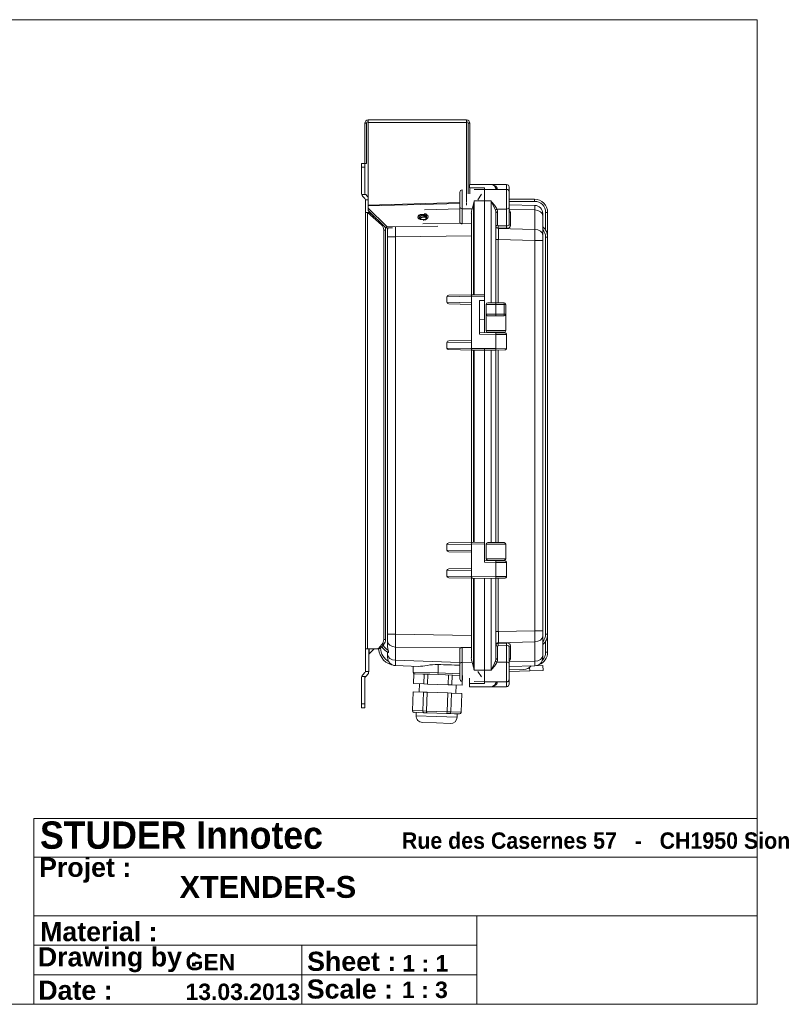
# Model space of a CAD drawing. Header units: millimetres. Extents: x 11 to 300, y 0 to 200.
# Tile 6 of 6: x 147 to 300, y 0 to 200. Entities that reach past the tile are written whole.
import ezdxf

# ---------------------------------------------------------------- set-up
doc = ezdxf.new("R2010")
doc.units = ezdxf.units.MM
for name, color, linetype, lineweight in [('APPARENT', 7, 'Continuous', 0), ('ARETES TANGENTES', 7, 'Continuous', 0), ('CONTINU', 7, 'Continuous', 0)]:
    doc.layers.add(name, color=color, linetype=linetype, lineweight=lineweight)

# ---------------------------------------------------------------- blocks, each defined once
blk = doc.blocks.new('BLOCK4')
at = {"layer": 'CONTINU'}
for p, q in [((296.89, 200.1), (10.89, 200.1)), ((296.89, 0.1), (296.89, 200.1)), ((150.01, 0.1), (150.01, 37.86)), ((150.01, 37.86), (296.89, 37.86)), ((150.01, 37.86), (150.01, 19.98)), ((296.89, 37.86), (150.01, 37.86)), ((296.89, 37.86), (250.08, 37.86)), ((296.89, 37.86), (296.89, 0.1)), ((296.89, 0.1), (296.89, 37.86)), ((296.89, 19.98), (296.89, 37.86)), ((150.01, 29.98), (296.89, 29.98)), ((239.96, 18.1), (150.01, 18.1)), ((239.96, 0.1), (239.96, 18.1)), ((239.96, 18.1), (296.89, 18.1)), ((296.89, 18.1), (296.89, 0.1)), ((150.01, 12.1), (239.96, 12.1)), ((204.43, 12.1), (204.43, 0.1)), ((150.01, 6.1), (150.01, 0.1)), ((239.96, 6.1), (150.01, 6.1)), ((239.96, 0.1), (239.96, 6.1)), ((10.89, 0.1), (296.89, 0.1)), ((296.89, 0.1), (150.01, 0.1)), ((150.01, 0.1), (239.96, 0.1)), ((296.89, 0.1), (239.96, 0.1)), ((250.08, 0.1), (296.89, 0.1))]:
    blk.add_line(p, q, dxfattribs=at)
at = {"layer": 'CONTINU', "attachment_point": 4}
for s, insert, char_height in [('{\\fArial|b1|i0|c0|p0;\\C7;STUDER Innotec   }{\\fMS Shell Dlg|b0|i0|c0|p0;\\C7;\\H0.4x;             }{\\fArial|b1|i0|c0|p0;\\C7;\\H0.6x;Rue des Casernes 57   -   CH1950 Sion}{\\fArial|b1|i0|c0|p0;\\C7;\\H0.6x;}', (151.22, 34.43), 5.55456), ('{\\fArial|b1|i0|c0|p0;\\C7;Projet :}{\\fMS Shell Dlg|b0|i0|c0|p0;\\C7;\\H0.5714286x;}', (151.05, 27.35), 3.8882), ('{\\fArial|b1|i0|c0|p0;\\C7;XTENDER-S}{\\fArial|b1|i0|c0|p0;\\C7;}', (179.59, 23.91), 4.4437), ('{\\fArial|b1|i0|c0|p0;\\C7;Material :}{\\fMS Shell Dlg|b0|i0|c0|p0;\\C7;\\H0.5714286x;}', (151.26, 14.84), 3.8882), ('{\\fArial|b1|i0|c0|p0;\\C7;}', (181.06, 14.31), 3.3327), ('{\\fArial|b1|i0|c0|p0;\\C7;Drawing by :}{\\fMS Shell Dlg|b0|i0|c0|p0;\\C7;\\H0.5714286x;}', (150.8, 9.15), 3.8882), ('{\\fArial|b1|i0|c0|p0;\\C7;GEN}{\\fArial|b1|i0|c0|p0;\\C7;}', (180.8, 8.66), 3.3327), ('{\\fArial|b1|i0|c0|p0;\\C7;Sheet :}{\\fMS Shell Dlg|b0|i0|c0|p0;\\C7;\\H0.5714286x;}', (205.49, 8.81), 3.8882), ('{\\fArial|b1|i0|c0|p0;\\C7;1 : 1}{\\fArial|b1|i0|c0|p0;\\C7;}', (224.83, 8.42), 3.3327), ('{\\fArial|b1|i0|c0|p0;\\C7;Date :}{\\fMS Shell Dlg|b0|i0|c0|p0;\\C7;\\H0.5714286x;}', (150.89, 2.94), 3.8882), ('{\\fArial|b1|i0|c0|p0;\\C7;13.03.2013}{\\fArial|b1|i0|c0|p0;\\C7;}', (180.8, 2.61), 3.3327), ('{\\fArial|b1|i0|c0|p0;\\C7;Scale :}{\\fMS Shell Dlg|b0|i0|c0|p0;\\C7;\\H0.5714286x;}', (205.42, 3.18), 3.8882), ('{\\fArial|b1|i0|c0|p0;\\C7;1 : 3}{\\fArial|b1|i0|c0|p0;\\C7;}', (224.75, 3.02), 3.3327)]:
    blk.add_mtext(s, dxfattribs=dict(at, insert=insert, char_height=char_height))

msp = doc.modelspace()

# ---------------------------------------------------------------- linework, layer by layer
at = {"layer": 'APPARENT'}
for p, q in [((217.2, 179.06), (217.53, 179.06)), ((217.2, 179.06), (217.2, 170.9)), ((217.53, 170.9), (217.53, 179.06)), ((217.86, 179.2), (217.86, 179.73)), ((237.86, 179.73), (217.86, 179.73)), ((217.86, 162.45), (217.86, 179.2)), ((237.86, 179.73), (237.86, 179.2)), ((237.86, 179.2), (237.86, 162.98)), ((238.2, 179.06), (238.2, 164.73)), ((238.53, 179.06), (238.2, 179.06)), ((238.53, 179.06), (238.53, 166.62)), ((217.2, 170.9), (216.53, 170.9)), ((216.53, 170.13), (216.53, 170.9)), ((216.53, 164.9), (216.53, 170.13)), ((217.2, 170.9), (217.2, 170.13)), ((217.2, 170.9), (217.53, 170.9)), ((217.2, 170.13), (217.2, 164.9)), ((238.5, 166.62), (242.84, 166.62)), ((238.5, 166.62), (238.5, 165.95)), ((242.84, 166.62), (246, 166.62)), ((246.5, 165.29), (246.5, 166.12)), ((217.39, 164.56), (216.59, 164.56)), ((216.82, 164.19), (217.24, 163.77)), ((217.29, 164.66), (217.39, 164.56)), ((217.71, 164.25), (217.39, 164.56)), ((236.5, 165.04), (236.5, 162.04)), ((236.99, 161.69), (236.99, 165.54)), ((238.5, 165.95), (241.5, 165.95)), ((238.53, 165.95), (238.53, 164.73)), ((239.42, 165.58), (241.5, 165.62)), ((240.15, 163.51), (240.88, 164.65)), ((241.5, 165.95), (241.5, 165.62)), ((241.5, 165.62), (241.5, 163.28)), ((244.17, 165.62), (241.5, 165.62)), ((241.5, 163.28), (241.5, 165.62)), ((246, 165.62), (244.17, 165.62)), ((246.5, 165.29), (246.5, 165.12)), ((246.5, 161.99), (246.5, 165.12)), ((217.34, 163.54), (217.86, 163.54)), ((217.34, 163.54), (217.34, 160.95)), ((217.86, 162.38), (217.86, 162.45)), ((217.88, 161.81), (217.87, 162.28)), ((217.87, 162.05), (217.9, 161.33)), ((236.5, 158.99), (236.5, 162.04)), ((237.87, 162.81), (237.88, 162.41)), ((239.42, 163.28), (241.5, 163.28)), ((241.5, 144.28), (241.5, 163.28)), ((241.5, 163.28), (241.5, 144.28)), ((251.67, 163.62), (246.5, 163.62)), ((246.5, 162.52), (251.71, 162.38)), ((217.34, 160.95), (217.34, 72.29)), ((217.34, 160.95), (217.76, 160.95)), ((220.59, 158.45), (217.76, 160.95)), ((217.76, 160.95), (218.14, 160.95)), ((217.88, 161.81), (221.7, 158.06)), ((217.9, 161.33), (217.88, 161.81)), ((221.46, 157.82), (217.9, 161.33)), ((218, 160.95), (218, 161.22)), ((218.14, 160.95), (219.5, 159.75)), ((228.72, 160.56), (229.05, 160.56)), ((229.06, 160.32), (228.94, 160.32)), ((238.98, 161.67), (236.99, 161.69)), ((238.84, 144.24), (238.84, 160.79)), ((243.84, 160.85), (243.84, 142.62)), ((246.5, 161.99), (246.5, 158.54)), ((253.34, 160.27), (253.34, 160.72)), ((253.34, 160.27), (253.34, 158.03)), ((254.34, 156.28), (254.34, 160.95)), ((221.7, 158.06), (221.46, 157.82)), ((221.7, 158.06), (232.04, 158.17)), ((229.05, 159.5), (228.72, 159.49)), ((236.99, 158.65), (238.84, 158.67)), ((221.04, 157.37), (221.04, 74.17)), ((221.42, 74.17), (221.42, 157.37)), ((222.84, 157.84), (221.46, 157.82)), ((221.84, 157.39), (221.84, 157.83)), ((221.84, 155.98), (221.84, 157.39)), ((253.34, 157.54), (253.34, 156.33)), ((253.34, 156.33), (253.34, 155.24)), ((254.34, 155.95), (254.34, 156.28)), ((221.84, 75.26), (221.84, 155.98)), ((253.34, 155.24), (253.34, 75.99)), ((254.34, 75.28), (254.34, 155.95)), ((234.27, 144.16), (239.01, 144.24)), ((239.01, 144.24), (241.5, 144.28)), ((241.5, 143.95), (241.5, 144.28)), ((233.88, 142.7), (233.88, 143.82)), ((238.84, 142.28), (234.27, 142.36)), ((238.84, 142.61), (238.84, 143.91)), ((238.84, 134.62), (238.84, 142.61)), ((240.5, 143.03), (241.5, 143.05)), ((240.5, 143.03), (241.5, 143.05)), ((240.5, 143.03), (240.5, 136.24)), ((240.5, 143.03), (240.5, 143.03)), ((240.5, 143.03), (240.5, 136.34)), ((241.17, 143.05), (241.5, 143.05)), ((241.5, 143.05), (241.5, 143.95)), ((241.5, 143.05), (241.5, 143.05)), ((241.5, 143.05), (241.5, 139.24)), ((241.5, 143.05), (241.5, 136.55)), ((241.84, 142.28), (241.84, 140.28)), ((243.84, 142.62), (242.17, 142.62)), ((243.84, 142.62), (245.5, 142.62)), ((245.84, 142.28), (245.84, 140.28)), ((241.84, 140.28), (241.84, 136.95)), ((245.84, 140.28), (245.84, 136.95)), ((240.5, 139.22), (241.5, 139.24)), ((241.5, 136.55), (241.5, 139.24)), ((243.84, 139.95), (242.17, 139.95)), ((245.5, 139.95), (243.84, 139.95)), ((240.5, 136.57), (243.84, 136.51)), ((242.17, 136.62), (245.5, 136.62)), ((243.84, 136.62), (243.84, 136.51)), ((243.84, 136.51), (245.67, 136.48)), ((246, 136.15), (246, 133.36)), ((233.88, 133.41), (233.88, 134.54)), ((234.27, 134.87), (238.84, 134.95)), ((238.84, 133.33), (238.84, 134.62)), ((239.01, 133), (234.27, 133.08)), ((238.84, 93.91), (238.84, 133)), ((241.5, 132.95), (239.01, 133)), ((241.5, 133.28), (241.5, 132.95)), ((243.84, 132.99), (241.5, 132.95)), ((241.5, 93.95), (241.5, 132.95)), ((241.5, 132.95), (241.5, 93.95)), ((245.67, 133.02), (243.84, 132.99)), ((243.84, 132.99), (243.84, 93.88)), ((233.88, 92.37), (233.88, 93.49)), ((234.27, 93.83), (239.01, 93.91)), ((238.84, 91.95), (234.27, 92.03)), ((238.84, 92.28), (238.84, 93.57)), ((238.84, 88.29), (238.84, 92.28)), ((239.01, 93.91), (241.5, 93.95)), ((241.5, 93.62), (241.5, 93.95)), ((241.5, 89.88), (241.5, 93.62)), ((241.84, 90.62), (241.84, 93.55)), ((245.5, 93.88), (242.17, 93.88)), ((245.84, 90.62), (245.84, 93.55)), ((241.5, 90.22), (243.84, 90.18)), ((242.17, 90.28), (245.5, 90.28)), ((243.84, 90.28), (243.84, 90.18)), ((243.84, 90.18), (245.67, 90.15)), ((233.88, 87.08), (233.88, 88.2)), ((234.27, 88.54), (238.84, 88.62)), ((238.84, 86.99), (238.84, 88.29)), ((246, 89.81), (246, 87.02)), ((239.15, 86.66), (234.27, 86.74)), ((238.84, 70.45), (238.84, 86.66)), ((239.15, 86.66), (241.5, 86.62)), ((243.84, 86.66), (241.5, 86.62)), ((241.5, 67.95), (241.5, 86.62)), ((241.5, 86.62), (241.5, 67.95)), ((245.67, 86.69), (243.84, 86.66)), ((243.84, 86.66), (243.84, 70.39)), ((221.84, 73.85), (221.84, 75.26)), ((253.34, 75.99), (253.34, 74.91)), ((253.34, 74.91), (253.34, 73.7)), ((254.34, 71.62), (254.34, 75.28)), ((217.34, 72.29), (217.76, 72.29)), ((217.34, 67.7), (217.34, 72.29)), ((219.49, 72.29), (217.76, 72.29)), ((218, 67.7), (218, 72.29)), ((219.11, 72.29), (218.1, 71.27)), ((219.49, 72.29), (219.88, 72.29)), ((220.72, 73.23), (220.27, 72.68)), ((220.65, 72.68), (221.1, 73.23)), ((221.84, 72.85), (221.84, 73.85)), ((236.5, 69.19), (236.5, 72.25)), ((238.84, 72.57), (236.99, 72.59)), ((246.5, 72.69), (246.5, 69.25)), ((253.34, 73.2), (253.34, 70.97)), ((221.84, 71.17), (221.84, 71.63)), ((221.84, 70.58), (221.84, 71.17)), ((253.34, 70.52), (253.34, 70.97)), ((228.16, 68.75), (223.44, 68.92)), ((227, 67.57), (227, 68.79)), ((236.5, 69.19), (236.5, 66.2)), ((238.98, 69.57), (236.99, 69.55)), ((236.99, 65.7), (236.99, 69.55)), ((246.5, 66.12), (246.5, 69.25)), ((251.71, 68.85), (246.5, 68.72)), ((246.5, 68.05), (249.48, 68.13)), ((251.71, 68.85), (253.38, 68.9)), ((253.38, 68.9), (253.4, 67.9)), ((216.53, 61.11), (216.53, 66.34)), ((216.59, 66.68), (217.39, 66.68)), ((217.24, 67.47), (216.82, 67.05)), ((217.2, 66.34), (217.2, 61.11)), ((217.39, 66.68), (217.29, 66.58)), ((218, 67.7), (217.34, 67.7)), ((217.39, 66.68), (217.71, 66.99)), ((227.06, 65.25), (227.13, 67.25)), ((227.07, 65.25), (227.14, 67.25)), ((227.14, 67.25), (227.13, 67.25)), ((227.41, 67.24), (227.14, 67.25)), ((229.01, 67.18), (227.41, 67.24)), ((229.24, 67.17), (229.01, 67.18)), ((229.24, 67.17), (229.17, 65.17)), ((229.99, 67.15), (229.24, 67.17)), ((229.92, 65.15), (229.99, 67.15)), ((230.4, 67.13), (229.99, 67.15)), ((232.07, 67.07), (230.4, 67.13)), ((236.5, 66.92), (232.07, 67.07)), ((234.18, 67), (234.11, 65)), ((234.86, 64.98), (234.93, 66.97)), ((236.97, 64.9), (237.04, 66.9)), ((238.5, 66.34), (238.5, 65.28)), ((239.42, 67.95), (241.5, 67.95)), ((240.15, 67.72), (240.88, 66.59)), ((241.5, 65.62), (241.5, 67.95)), ((241.5, 65.62), (241.5, 67.95)), ((246.5, 67.72), (250.69, 67.82)), ((246.5, 66.12), (246.5, 65.95)), ((250.69, 67.82), (253.4, 67.9)), ((227.06, 65.25), (227.07, 65.25)), ((227.07, 65.25), (229.17, 65.17)), ((228.28, 65.21), (228.23, 63.54)), ((229.17, 65.17), (229.92, 65.15)), ((229.92, 65.15), (234.11, 65)), ((234.11, 65), (234.86, 64.98)), ((234.86, 64.98), (236.96, 64.9)), ((235.75, 64.95), (235.69, 63.28)), ((236.99, 65.7), (236.96, 64.9)), ((236.96, 64.9), (236.97, 64.9)), ((238.5, 65.28), (238.5, 64.62)), ((238.5, 65.28), (241.5, 65.28)), ((238.5, 64.62), (242.84, 64.62)), ((239.42, 65.65), (241.5, 65.62)), ((241.5, 65.62), (241.5, 65.28)), ((244.17, 65.62), (241.5, 65.62)), ((242.84, 64.62), (246, 64.62)), ((246, 65.62), (244.17, 65.62)), ((246.5, 65.12), (246.5, 65.95)), ((226.87, 59.75), (227, 63.58)), ((226.88, 59.75), (227.01, 63.58)), ((227.01, 63.58), (227, 63.58)), ((229.11, 63.51), (227.01, 63.58)), ((229.11, 63.51), (228.98, 59.68)), ((229.86, 63.48), (229.11, 63.51)), ((229.73, 59.65), (229.86, 63.48)), ((234.05, 63.34), (229.86, 63.48)), ((234.05, 63.34), (233.92, 59.51)), ((234.8, 63.31), (234.05, 63.34)), ((234.67, 59.48), (234.8, 63.31)), ((236.9, 63.24), (234.8, 63.31)), ((236.9, 63.24), (236.77, 59.41)), ((236.78, 59.41), (236.92, 63.24)), ((236.92, 63.24), (236.9, 63.24)), ((216.53, 61.11), (216.53, 60.34)), ((216.53, 60.34), (217.2, 60.34)), ((217.2, 60.34), (217.2, 61.11)), ((227.19, 59.41), (227.2, 59.41)), ((227.2, 59.41), (228.21, 59.37)), ((227.65, 59.39), (227.63, 58.72)), ((228.21, 59.37), (229.21, 59.34)), ((229.21, 59.34), (229.8, 59.32)), ((229.8, 59.32), (231.81, 59.25)), ((231.81, 59.25), (233.82, 59.18)), ((233.82, 59.18), (234.41, 59.15)), ((234.41, 59.15), (235.42, 59.12)), ((235.42, 59.12), (236.42, 59.08)), ((235.98, 59.1), (235.95, 58.43)), ((236.42, 59.08), (236.43, 59.08)), ((231.74, 57.25), (228.91, 57.35)), ((234.57, 57.15), (231.74, 57.25))]:
    msp.add_line(p, q, dxfattribs=at)
for centre, radius, start, end in [((217.86, 179.06), 0.667, 90, 180), ((217.86, 179.06), 0.333, 90, 180), ((237.86, 179.06), 0.667, 0, 90), ((237.86, 179.06), 0.333, 0, 90), ((242.84, 165.62), 1, 0, 90), ((246, 166.12), 0.5, 0, 90), ((217.53, 164.9), 1, 180, 199.4712), ((217.53, 164.9), 1, 199.4712, 225), ((217.53, 164.9), 0.333, 180, 225), ((217, 163.54), 1, 30.4662, 45), ((237, 165.04), 0.5, 91, 180), ((246, 165.12), 0.5, 0, 90), ((217, 163.54), 0.333, 360, 45), ((251.67, 160.95), 2.67, 0, 90), ((251.67, 160.72), 1.67, 0, 88.5), ((251.67, 155.95), 2.67, 0, 51.3491), ((251.68, 155.95), 2.25, 0, 42.6173), ((254, 156.28), 0.333, 0, 31.315), ((242.17, 142.28), 0.333, 90, 180), ((245.5, 142.28), 0.333, 0, 90), ((242.17, 140.28), 0.333, 180, 258.6879), ((245.5, 140.28), 0.333, 270, 0), ((242.17, 136.95), 0.333, 180, 270), ((245.5, 136.95), 0.333, 270, 0), ((242.17, 93.55), 0.333, 90, 180), ((245.5, 93.55), 0.333, 0, 90), ((242.17, 90.62), 0.333, 180, 270), ((245.5, 90.62), 0.333, 270, 0), ((251.67, 75.28), 2.67, 308.6509, 0), ((251.68, 75.28), 2.25, 317.3827, 0), ((223.67, 72.58), 3.67, 184.4176, 263.3556), ((223.66, 72.58), 3.27, 182.3002, 240.9216), ((223.67, 74.81), 3.67, 215.0798, 242.1796), ((218.34, 71.04), 0.333, 135, 180), ((223.5, 70.58), 1.67, 180, 268), ((251.67, 70.52), 1.67, 271.5, 0), ((251.67, 71.62), 2.67, 289.1156, 0), ((249.43, 70.23), 2.1, 271.5, 318.4576), ((217.53, 66.34), 1, 160.5288, 180), ((217.53, 66.34), 1, 135, 160.5288), ((217.53, 66.34), 0.333, 135, 180), ((217, 67.7), 0.333, 315, 0), ((217, 67.7), 1, 315, 0), ((227.34, 67.57), 0.333, 180, 268), ((237, 66.2), 0.5, 180, 269), ((246, 66.12), 0.5, 270, 0), ((242.84, 65.62), 1, 270, 0), ((246, 65.12), 0.5, 270, 0), ((227.21, 59.74), 0.333, 178, 268), ((228.96, 58.68), 1.33, 178, 268), ((234.62, 58.48), 1.33, 268, 358), ((236.43, 59.42), 0.333, 268, 358)]:
    msp.add_arc(centre, radius, start, end, dxfattribs=at)
for centre, major_axis, ratio, start_param, end_param in [((244.14, 165.88), (0.327, 0.065), 0.700254, 3.141593, 4.574388), ((217.86, 162.52), (0.009, -0.333), 0.005624, -1.361431, -0.787218), ((217.86, 162.52), (-0.018, 0.666), 0.005624, 1.780161, 2.354375), ((228.72, 160.02), (0.75, 0.016), 0.708381, 1.556049, 3.141593), ((228.72, 160.02), (0.75, 0.016), 0.708381, 3.141593, 4.697641), ((229.14, 160.05), (-0.916, -0.045), 0.706676, -0.905517, 0.956609), ((229.15, 159.93), (-0.749, -0.037), 0.706676, -1.322413, 0), ((229.16, 159.58), (0.749, 0.037), 0.706676, 1.535911, 2.801325), ((229.17, 159.54), (0.666, 0.033), 0.706676, 0.528118, 2.886548), ((229.05, 160.03), (0.75, 0.016), 0.708381, 0, 1.556049), ((229.05, 160.03), (0.75, 0.016), 0.708381, 4.697641, 6.283185), ((229.06, 159.79), (0.75, 0.016), 0.708381, 0.223272, 1.556049), ((229.16, 159.58), (0.749, 0.037), 0.706676, 0.581188, 1.535911), ((229.14, 160.05), (-0.916, -0.045), 0.706676, 1.620142, 4.562678), ((241.5, 160.72), (1.9, -1.92), 0.975618, -2.698582, -2.362365), ((244.05, 161.4), (0.303, 0.138), 0.673114, 1.273545, 2.54709), ((242.84, 160.85), (0, 1.33), 0.75, -1.570796, -1.143718), ((244.17, 160.85), (-0.333, 0), 0.707107, -1.570796, 0), ((245.99, 160.92), (0.833, -0.044), 0.70614, 0.036915, 0.945575), ((219.95, 157.37), (0, 1.33), 0.819152, -1.570796, -0.628319), ((229.15, 159.93), (-0.749, -0.037), 0.706676, 0, 0.905003), ((229.14, 160.05), (-0.916, -0.045), 0.706676, 1.462103, 1.521451), ((229.14, 160.05), (-0.916, -0.045), 0.706676, 1.521451, 1.620142), ((237, 159), (-0.5, -0.025), 0.706247, -0.034822, 0.681713), ((245.99, 158.33), (-0.833, 0.044), 0.70614, 1.607711, 3.178507), ((220.33, 157.37), (0, 1.33), 0.819152, -1.570796, -1.089431), ((234.28, 143.83), (-0.402, -0.007), 0.829455, -1.569724, -0.013711), ((239.02, 143.91), (0.006, -0.333), 0.554203, -3.141593, -1.585596), ((234.28, 142.7), (-0.402, 0.007), 0.829455, 0.013711, 1.569724), ((238.63, 143.9), (-0.004, -0.333), 0.624783, -4.694497, -4.679697), ((240.51, 136.24), (0, 0.333), 0.017452, 1.245442, 1.570492), ((234.28, 134.54), (-0.402, -0.007), 0.829455, -1.569724, -0.013711), ((234.28, 133.41), (-0.402, 0.007), 0.829455, 0.013711, 1.569724), ((239.02, 133.33), (-0.006, -0.333), 0.554203, -1.555996, 0), ((238.63, 133.34), (-0.004, 0.333), 0.624783, 4.679697, 4.694497), ((234.28, 93.49), (-0.402, -0.007), 0.829455, -1.569724, -0.013711), ((234.28, 92.36), (-0.402, 0.007), 0.829455, 0.013711, 1.569724), ((239.02, 93.57), (0.006, -0.333), 0.554203, -3.141593, -1.585596), ((238.63, 93.57), (-0.004, -0.333), 0.624783, -4.694497, -4.679697), ((234.28, 88.21), (-0.402, -0.007), 0.829455, -1.569724, -0.013711), ((234.28, 87.08), (-0.402, 0.007), 0.829455, 0.013711, 1.569724), ((239.23, 86.99), (-0.393, 0.007), 0.847962, 0.0148, 0.281486), ((219.95, 74.17), (0, -1.33), 0.819152, 0.785398, 1.570796), ((220.33, 74.17), (0, -1.33), 0.819152, 0.785398, 1.570796), ((219.49, 73.62), (0, -1.33), 0.819152, 0, 0.785398), ((219.88, 73.62), (0, -1.33), 0.819152, 0, 0.785398), ((223.5, 72.87), (0.04, 2.36), 0.706891, 1.595469, 1.948051), ((237, 72.24), (-0.5, 0.025), 0.706247, -0.688062, 0.034822), ((245.99, 72.91), (-0.833, -0.044), 0.70614, -3.178507, -1.607711), ((241.5, 70.51), (-1.9, -1.92), 0.975618, -0.779227, -0.44301), ((242.84, 70.39), (0, 1.33), 0.75, 4.28531, 4.712389), ((244.17, 70.39), (0.333, 0), 0.707107, 3.141593, 4.712389), ((245.99, 70.31), (0.833, 0.044), 0.70614, 5.33761, 6.246271), ((-386.41, 93.88), (1226.27, -42.82), 0.002988, -1.042047, -1.037864), ((244.05, 69.84), (0.303, -0.138), 0.673114, -2.54709, -1.273545), ((244.14, 65.36), (0.327, -0.065), 0.700254, -4.574388, -3.141593), ((227.2, 59.74), (-0.337, 0.012), 0.987909, 0, 1.570796), ((229.22, 59.67), (-0.012, -0.333), 0.732051, -1.570796, 0), ((229.82, 59.65), (0.012, 0.333), 0.267949, 1.570796, 3.141593), ((233.83, 59.51), (0.012, 0.333), 0.267949, 3.141593, 4.712389), ((234.43, 59.49), (-0.012, -0.333), 0.732051, 0, 1.570796), ((236.45, 59.42), (0.337, -0.012), 0.987909, -1.570796, 0)]:
    msp.add_ellipse(centre, major_axis=major_axis, ratio=ratio, start_param=start_param, end_param=end_param, dxfattribs=at)
for points, knots in [([(242.84, 166.62), (243.11, 166.62), (243.38, 166.54), (243.86, 166.23), (244.07, 165.99), (244.14, 165.64)], [0, 0, 0, 0, 0.5, 0.5, 1, 1, 1, 1]), ([(239.29, 162.72), (239.3, 162.82), (239.33, 162.93), (239.36, 163.04), (239.38, 163.12), (239.4, 163.2), (239.42, 163.28), (239.42, 163.28), (239.42, 163.28), (239.42, 163.28)], [0, 0, 0, 0, 0.567081, 0.567081, 0.567081, 0.990617, 0.990617, 0.990617, 1, 1, 1, 1]), ([(242.84, 163.28), (243.07, 163), (243.3, 162.71), (243.72, 162.16), (243.92, 161.88), (244.05, 161.64)], [0, 0, 0, 0, 0.5, 0.5, 1, 1, 1, 1]), ([(236.99, 158.65), (236.94, 158.65), (236.88, 158.65), (236.83, 158.66), (236.78, 158.68), (236.73, 158.7), (236.68, 158.72), (236.66, 158.73), (236.64, 158.75), (236.62, 158.76)], [0, 0, 0, 0, 0.403632, 0.403632, 0.403632, 0.807255, 0.807255, 0.807255, 1, 1, 1, 1]), ([(253.33, 158.03), (253.33, 158.03), (253.33, 158.03), (253.33, 158.02), (253.33, 158.01), (253.33, 157.99), (253.33, 157.96), (253.33, 157.94), (253.33, 157.91), (253.33, 157.88), (253.33, 157.83), (253.33, 157.78), (253.33, 157.72), (253.33, 157.66), (253.34, 157.6), (253.34, 157.54)], [0, 0, 0, 0, 0.160552, 0.160552, 0.160552, 0.32106, 0.32106, 0.32106, 0.482462, 0.482462, 0.482462, 0.736442, 0.736442, 0.736442, 1, 1, 1, 1]), ([(245.67, 136.48), (245.67, 136.48), (245.67, 136.48), (245.67, 136.48), (245.68, 136.48), (245.68, 136.48), (245.68, 136.48), (245.68, 136.48), (245.68, 136.48), (245.69, 136.48), (245.7, 136.48), (245.72, 136.47), (245.74, 136.47), (245.78, 136.46), (245.8, 136.45), (245.85, 136.43), (245.87, 136.41), (245.92, 136.37), (245.93, 136.35), (245.96, 136.3), (245.98, 136.28), (246, 136.22), (246, 136.18), (246, 136.15)], [0, 0, 0, 0, 0.0000293, 0.0000293, 0.0002246, 0.0002246, 0.0006152, 0.0006152, 0.0037406, 0.0037406, 0.0099935, 0.0099935, 0.0225171, 0.0225171, 0.04771, 0.04771, 0.0729028, 0.0729028, 0.0980956, 0.0980956, 0.1232884, 0.1232884, 0.1549211, 0.1549211, 0.1549211, 0.1549211]), ([(246, 133.36), (246, 133.32), (246, 133.29), (245.97, 133.22), (245.96, 133.18), (245.91, 133.13), (245.88, 133.1), (245.82, 133.06), (245.79, 133.05), (245.74, 133.03), (245.73, 133.03), (245.71, 133.03), (245.7, 133.03), (245.69, 133.03), (245.69, 133.02), (245.68, 133.02), (245.68, 133.02), (245.68, 133.02), (245.68, 133.02), (245.68, 133.02), (245.68, 133.02), (245.68, 133.02), (245.68, 133.02), (245.68, 133.02), (245.67, 133.02), (245.67, 133.02), (245.67, 133.02), (245.67, 133.02), (245.67, 133.02), (245.67, 133.02), (245.67, 133.02), (245.67, 133.02), (245.67, 133.02), (245.67, 133.02)], [0, 0, 0, 0, 0.0323446, 0.0323446, 0.0648557, 0.0648557, 0.0973609, 0.0973609, 0.1298663, 0.1298663, 0.1422061, 0.1422061, 0.1484642, 0.1484642, 0.1516045, 0.1516045, 0.1531761, 0.1531761, 0.153962, 0.153962, 0.154355, 0.154355, 0.1545515, 0.1545515, 0.1546498, 0.1546498, 0.1546989, 0.1546989, 0.1547235, 0.1547235, 0.1547358, 0.1547358, 0.1547497, 0.1547497, 0.1547497, 0.1547497]), ([(245.67, 90.15), (245.67, 90.15), (245.67, 90.15), (245.67, 90.15), (245.68, 90.15), (245.68, 90.15), (245.68, 90.15), (245.68, 90.15), (245.68, 90.15), (245.69, 90.14), (245.7, 90.14), (245.72, 90.14), (245.74, 90.14), (245.78, 90.13), (245.8, 90.12), (245.85, 90.09), (245.87, 90.08), (245.92, 90.04), (245.93, 90.02), (245.96, 89.97), (245.98, 89.94), (246, 89.88), (246, 89.85), (246, 89.81)], [0, 0, 0, 0, 0.0000293, 0.0000293, 0.0002246, 0.0002246, 0.0006152, 0.0006152, 0.0037406, 0.0037406, 0.0099935, 0.0099935, 0.0225171, 0.0225171, 0.04771, 0.04771, 0.0729028, 0.0729028, 0.0980956, 0.0980956, 0.1232884, 0.1232884, 0.1549211, 0.1549211, 0.1549211, 0.1549211]), ([(239.15, 86.66), (239.12, 86.66), (239.09, 86.66), (239.06, 86.67), (239.03, 86.68), (239.01, 86.69), (238.98, 86.71), (238.96, 86.72), (238.94, 86.74), (238.92, 86.77), (238.9, 86.79), (238.88, 86.82), (238.87, 86.86), (238.86, 86.87), (238.85, 86.89), (238.85, 86.91)], [0, 0, 0, 0, 0.209095, 0.209095, 0.209095, 0.417758, 0.417758, 0.417758, 0.631829, 0.631829, 0.631829, 0.884858, 0.884858, 0.884858, 1, 1, 1, 1]), ([(246, 87.02), (246, 86.99), (246, 86.95), (245.97, 86.88), (245.96, 86.85), (245.91, 86.79), (245.88, 86.77), (245.82, 86.73), (245.79, 86.71), (245.74, 86.7), (245.73, 86.7), (245.71, 86.69), (245.7, 86.69), (245.69, 86.69), (245.69, 86.69), (245.68, 86.69), (245.68, 86.69), (245.68, 86.69), (245.68, 86.69), (245.68, 86.69), (245.68, 86.69), (245.68, 86.69), (245.68, 86.69), (245.68, 86.69), (245.67, 86.69), (245.67, 86.69), (245.67, 86.69), (245.67, 86.69), (245.67, 86.69), (245.67, 86.69), (245.67, 86.69), (245.67, 86.69), (245.67, 86.69), (245.67, 86.69)], [0, 0, 0, 0, 0.0323446, 0.0323446, 0.0648557, 0.0648557, 0.0973609, 0.0973609, 0.1298663, 0.1298663, 0.1422061, 0.1422061, 0.1484642, 0.1484642, 0.1516045, 0.1516045, 0.1531761, 0.1531761, 0.153962, 0.153962, 0.154355, 0.154355, 0.1545515, 0.1545515, 0.1546498, 0.1546498, 0.1546989, 0.1546989, 0.1547235, 0.1547235, 0.1547358, 0.1547358, 0.1547481, 0.1547481, 0.1547481, 0.1547481]), ([(221.96, 71.57), (221.97, 71.56), (221.98, 71.56), (221.99, 71.56), (222, 71.57), (222.01, 71.58), (222.01, 71.59), (222.01, 71.61), (222.02, 71.63), (222.02, 71.65), (222.02, 71.68), (222.01, 71.71), (222.01, 71.74), (222, 71.79), (221.99, 71.85), (221.97, 71.9), (221.96, 71.95), (221.95, 71.99), (221.94, 72.03)], [0, 0, 0, 0, 0.14231, 0.14231, 0.14231, 0.286118, 0.286118, 0.286118, 0.41596, 0.41596, 0.41596, 0.574953, 0.574953, 0.574953, 0.815473, 0.815473, 0.815473, 1, 1, 1, 1]), ([(236.63, 72.48), (236.66, 72.51), (236.71, 72.53), (236.76, 72.55), (236.81, 72.57), (236.86, 72.58), (236.92, 72.59), (236.94, 72.59), (236.97, 72.59), (236.99, 72.59)], [0, 0, 0, 0, 0.406832, 0.406832, 0.406832, 0.813667, 0.813667, 0.813667, 1, 1, 1, 1]), ([(253.34, 73.7), (253.34, 73.63), (253.33, 73.56), (253.33, 73.49), (253.33, 73.44), (253.33, 73.39), (253.33, 73.35), (253.33, 73.31), (253.33, 73.28), (253.33, 73.26), (253.33, 73.24), (253.33, 73.22), (253.33, 73.21), (253.33, 73.2), (253.33, 73.2), (253.33, 73.2)], [0, 0, 0, 0, 0.297816, 0.297816, 0.297816, 0.526788, 0.526788, 0.526788, 0.708945, 0.708945, 0.708945, 0.892945, 0.892945, 0.892945, 1, 1, 1, 1]), ([(232.08, 69.12), (231.32, 69.14), (230.58, 69.06), (229.24, 68.85), (228.64, 68.74), (228.16, 68.75)], [0, 0, 0, 0, 0.5, 0.5, 1, 1, 1, 1]), ([(239.42, 67.95), (239.42, 67.95), (239.42, 67.96), (239.42, 67.96), (239.4, 68.04), (239.38, 68.12), (239.36, 68.2), (239.33, 68.31), (239.3, 68.41), (239.29, 68.52)], [0, 0, 0, 0, 0.009383, 0.009383, 0.009383, 0.432919, 0.432919, 0.432919, 1, 1, 1, 1]), ([(244.05, 69.6), (243.92, 69.35), (243.72, 69.08), (243.3, 68.53), (243.07, 68.24), (242.84, 67.95)], [0, 0, 0, 0, 0.5, 0.5, 1, 1, 1, 1]), ([(244.14, 65.59), (244.07, 65.25), (243.86, 65.01), (243.38, 64.69), (243.11, 64.62), (242.84, 64.62)], [0, 0, 0, 0, 0.5, 0.5, 1, 1, 1, 1])]:
    msp.add_open_spline(points, degree=3, knots=knots, dxfattribs=at)
for points in [[(238.98, 161.67), (239.09, 161.96), (239.22, 162.31), (239.29, 162.72)], [(243.75, 161.4), (243.55, 161.97), (243.18, 162.64), (242.84, 163.28)], [(242.17, 139.95), (242.15, 139.95), (242.13, 139.95), (242.1, 139.96)], [(239.29, 68.52), (239.22, 68.92), (239.09, 69.28), (238.98, 69.57)], [(242.84, 67.95), (243.18, 68.6), (243.55, 69.26), (243.75, 69.84)]]:
    msp.add_open_spline(points, degree=3, dxfattribs=at)
at = {"layer": 'ARETES TANGENTES'}
for p, q in [((217.86, 179.2), (237.86, 179.2)), ((216.53, 170.13), (217.2, 170.13)), ((246, 166.62), (246, 165.64)), ((246, 165.64), (244.14, 165.64)), ((246, 165.62), (246, 165.64)), ((246, 165.62), (246, 161.64)), ((217.86, 162.45), (236.5, 162.94)), ((217.87, 162.28), (236.5, 162.78)), ((239.29, 144.25), (239.29, 162.72)), ((239.42, 163.28), (239.42, 144.25)), ((242.84, 163.28), (241.5, 163.28)), ((242.84, 142.62), (242.84, 163.28)), ((246.5, 163.2), (251.68, 163.2)), ((217.76, 72.29), (217.76, 160.95)), ((228.72, 160.56), (228.72, 160.49)), ((229.05, 160.56), (229.06, 160.32)), ((236.5, 161.7), (229.35, 161.45)), ((236.99, 161.69), (236.99, 158.65)), ((246, 161.64), (244.05, 161.64)), ((244.17, 161.08), (244.17, 158.37)), ((246, 158.21), (246, 161.64)), ((251.73, 161.45), (246.5, 161.58)), ((246.82, 160.9), (246.82, 158.31)), ((251.73, 157.51), (251.73, 161.45)), ((253.93, 160.95), (253.93, 157.37)), ((253.93, 160.95), (254.34, 160.95)), ((220.83, 158.45), (220.59, 158.45)), ((228.97, 158.65), (236.62, 158.76)), ((244.33, 158.26), (246, 158.21)), ((221.04, 157.37), (221.42, 157.37)), ((238.84, 156.2), (223.44, 155.98)), ((244.32, 157.79), (244.32, 157.7)), ((245.99, 157.74), (244.32, 157.79)), ((244.32, 157.7), (251.73, 157.51)), ((223.44, 155.98), (221.84, 155.98)), ((223.44, 155.98), (223.44, 75.26)), ((243.84, 155.44), (244.32, 155.44)), ((244.32, 155.44), (244.32, 142.62)), ((251.71, 155.24), (244.32, 155.44)), ((251.71, 75.99), (251.71, 155.24)), ((251.71, 155.24), (253.34, 155.24)), ((253.93, 155.95), (253.93, 75.28)), ((253.93, 155.95), (254.34, 155.95)), ((238.84, 143.91), (233.88, 143.82)), ((233.88, 142.7), (238.84, 142.61)), ((241.5, 143.95), (238.84, 143.91)), ((241.84, 142.28), (243.84, 142.28)), ((243.84, 142.28), (243.84, 142.62)), ((245.5, 142.28), (243.84, 142.28)), ((243.84, 142.28), (243.84, 140.28)), ((245.5, 142.28), (245.5, 142.62)), ((245.5, 142.28), (245.84, 142.28)), ((245.5, 140.28), (245.5, 142.28)), ((243.84, 140.28), (241.84, 140.28)), ((243.84, 140.28), (245.5, 140.28)), ((243.84, 139.95), (243.84, 140.28)), ((245.5, 140.28), (245.84, 140.28)), ((245.5, 139.95), (245.5, 140.28)), ((243.84, 136.18), (240.5, 136.24)), ((245.84, 136.95), (241.84, 136.95)), ((242.84, 136.53), (242.84, 136.62)), ((243.84, 136.18), (243.84, 136.51)), ((246, 136.15), (243.84, 136.18)), ((243.84, 136.18), (243.84, 133.33)), ((244.32, 136.62), (244.32, 136.5)), ((238.84, 134.62), (233.88, 134.54)), ((233.88, 133.41), (238.84, 133.33)), ((238.84, 133.33), (241.5, 133.28)), ((239.29, 93.91), (239.29, 132.99)), ((239.42, 132.99), (239.42, 93.92)), ((241.5, 133.28), (243.84, 133.33)), ((242.84, 93.88), (242.84, 132.97)), ((243.84, 133.33), (246, 133.36)), ((243.84, 132.99), (243.84, 133.33)), ((244.32, 133), (244.32, 93.88)), ((238.84, 93.58), (233.88, 93.49)), ((233.88, 92.37), (238.84, 92.28)), ((241.5, 93.62), (238.84, 93.57)), ((241.84, 93.55), (245.84, 93.55)), ((245.84, 90.62), (241.84, 90.62)), ((242.84, 90.19), (242.84, 90.28)), ((243.84, 89.84), (243.84, 90.18)), ((244.32, 90.28), (244.32, 90.17)), ((238.84, 88.29), (233.88, 88.2)), ((243.84, 89.84), (241.5, 89.88)), ((243.84, 89.84), (243.84, 86.99)), ((246, 89.81), (243.84, 89.84)), ((233.88, 87.08), (238.84, 86.99)), ((238.85, 86.91), (243.84, 86.99)), ((239.29, 68.52), (239.29, 86.66)), ((239.42, 86.65), (239.42, 67.95)), ((242.84, 67.95), (242.84, 86.64)), ((243.84, 86.99), (246, 87.02)), ((243.84, 86.99), (243.84, 86.66)), ((244.32, 86.67), (244.32, 75.8)), ((221.42, 74.17), (221.04, 74.17)), ((223.44, 75.26), (221.84, 75.26)), ((223.44, 75.26), (238.84, 75.04)), ((243.84, 75.8), (244.32, 75.8)), ((244.32, 75.8), (251.71, 75.99)), ((251.71, 75.99), (253.34, 75.99)), ((253.93, 75.28), (254.34, 75.28)), ((218.1, 72.29), (218.1, 71.27)), ((220.65, 72.68), (220.27, 72.68)), ((220.72, 73.23), (221.1, 73.23)), ((236.63, 72.48), (223.44, 72.67)), ((223.44, 72.67), (223.44, 69.99)), ((236.99, 72.59), (236.99, 69.55)), ((244.17, 72.86), (244.17, 70.15)), ((251.73, 73.73), (244.32, 73.54)), ((244.32, 73.54), (244.32, 73.45)), ((244.32, 73.45), (245.99, 73.49)), ((246, 73.02), (244.33, 72.98)), ((246, 69.6), (246, 73.02)), ((246.82, 72.93), (246.82, 70.33)), ((251.73, 69.79), (251.73, 73.73)), ((253.93, 73.87), (253.93, 71.62)), ((253.93, 71.62), (254.34, 71.62)), ((223.44, 69.99), (236.5, 69.54)), ((232.08, 69.12), (232.08, 67.41)), ((246, 69.6), (244.05, 69.6)), ((246, 69.6), (246, 65.62)), ((246.5, 69.65), (251.73, 69.79)), ((250.67, 68.53), (250.69, 67.82)), ((227, 67.57), (232.08, 67.41)), ((232.08, 67.41), (236.5, 67.25)), ((242.84, 67.95), (241.5, 67.95)), ((246, 65.59), (244.14, 65.59)), ((246, 65.59), (246, 65.62)), ((246, 65.59), (246, 64.62)), ((217.2, 61.11), (216.53, 61.11)), ((226.88, 59.75), (226.87, 59.75)), ((228.98, 59.68), (226.88, 59.75)), ((231.79, 58.58), (227.63, 58.72)), ((229.73, 59.65), (228.98, 59.68)), ((233.92, 59.51), (229.73, 59.65)), ((231.79, 58.58), (235.95, 58.43)), ((234.67, 59.48), (233.92, 59.51)), ((236.77, 59.41), (234.67, 59.48)), ((236.78, 59.41), (236.77, 59.41))]:
    msp.add_line(p, q, dxfattribs=at)
for centre, radius, start, end in [((242.84, 165.38), 1.33, 10.1821, 11.2181), ((251.68, 160.95), 2.25, 0, 90), ((242.84, 161.08), 1.33, 0, 24.4698), ((223.66, 74.81), 3.27, 213.2108, 238.1497), ((242.84, 70.15), 1.33, 335.5302, 0), ((251.68, 71.62), 2.25, 314.5229, 0), ((242.84, 65.85), 1.33, 348.7819, 349.8179)]:
    msp.add_arc(centre, radius, start, end, dxfattribs=at)
for centre, major_axis, ratio, start_param, end_param in [((246, 165.29), (-0.5, 0), 0.707107, -3.141593, -1.570796), ((237, 162.04), (0.5, 0), 0.707107, 3.141593, 4.694936), ((251.67, 163.2), (0, 0.417), 0.026177, -1.570796, 0), ((251.67, 159.18), (0.04, 3.2), 0.013627, -0.785227, -0.000171), ((246, 161.99), (0.5, 0), 0.707107, 4.712389, 6.283185), ((246.84, 161.14), (-0.333, 0), 0.707107, 0, 1.533781), ((251.67, 160.27), (-1.67, 0), 0.707107, -3.141593, -1.607812), ((244.17, 158.14), (-0.333, 0), 0.707107, -1.570796, 0), ((244.34, 158.14), (-0.5, 0), 0.707107, 0, 1.533781), ((244.34, 158.05), (-0.5, 0), 0.707107, 0, 1.533781), ((244.34, 158.37), (0.167, 0), 0.707107, 3.141593, 4.675373), ((244.33, 158.02), (0.009, 0.333), 0.026168, 0.785741, 2.356537), ((246, 157.98), (0.009, 0.333), 0.026168, 0.785741, 2.356537), ((246, 158.57), (-0.499, 0.043), 0.704433, 1.631976, 3.202772), ((246.84, 158.54), (-0.333, 0), 0.707107, 0, 1.533781), ((223.5, 157.39), (1.67, 0), 0.707107, 2.76164, 3.141593), ((223.5, 155.98), (-0.02, 3.67), 0.015861, 1.00632, 1.570417), ((244.34, 155.44), (0.01, -3.2), 0.004085, -2.356661, -1.571605), ((251.67, 155.24), (-0.04, -3.2), 0.013627, -4.711875, -3.926819), ((251.67, 156.33), (-1.67, 0), 0.707107, -3.141593, -1.607812), ((223.5, 75.26), (-0.02, -3.67), 0.015861, -1.570417, -0.785523), ((244.34, 75.8), (-0.01, -3.2), 0.004085, -1.569987, -0.784932), ((251.67, 75.99), (0.04, -3.2), 0.013627, 0.785227, 1.570282), ((251.67, 74.91), (-1.67, 0), 0.707107, 1.607812, 3.141593), ((223.5, 73.85), (1.67, 0), 0.707107, 3.141593, 4.677482), ((244.34, 73.18), (-0.5, 0), 0.707107, -1.533781, 0), ((244.34, 73.1), (-0.5, 0), 0.707107, -1.533781, 0), ((244.17, 73.1), (-0.333, 0), 0.707107, 0, 1.570796), ((244.34, 72.86), (0.167, 0), 0.707107, 1.607812, 3.141593), ((244.33, 73.22), (-0.009, 0.333), 0.026168, 0.785056, 2.355852), ((246, 73.26), (-0.009, 0.333), 0.026168, 0.785056, 2.355852), ((246, 72.67), (-0.499, -0.043), 0.704433, -3.202772, -1.631976), ((246.84, 72.69), (-0.333, 0), 0.707107, -1.533781, 0), ((223.5, 71.17), (-1.67, 0), 0.707107, 0, 1.53589), ((246.84, 70.1), (-0.333, 0), 0.707107, -1.533781, 0), ((251.67, 70.97), (-1.67, 0), 0.707107, 1.607812, 3.141593), ((223.5, 72.59), (-0.06, -3.67), 0.006568, -0.785019, -0.000125), ((237, 69.19), (0.5, 0), 0.707107, 1.58825, 3.141593), ((246, 69.25), (-0.5, 0), 0.707107, -3.141593, -1.570796), ((251.67, 72.05), (-0.04, 3.2), 0.013627, 3.141764, 3.926819), ((232.08, 67.41), (-0.012, -0.333), 0.017442, -1.570187, 0), ((246, 65.95), (-0.5, 0), 0.707107, 1.570796, 3.141593)]:
    msp.add_ellipse(centre, major_axis=major_axis, ratio=ratio, start_param=start_param, end_param=end_param, dxfattribs=at)

# ---------------------------------------------------------------- block references
at = {"layer": 'CONTINU'}
msp.add_blockref('BLOCK4', (0, 0), dxfattribs=at)

doc.saveas('drawing.dxf')
